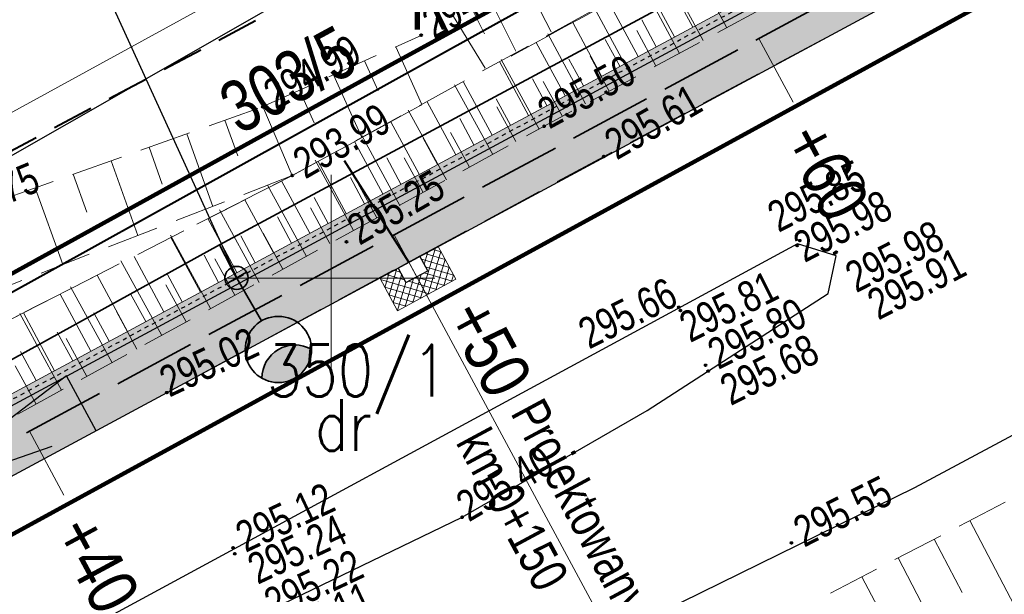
# Model space of a CAD drawing. Header units: metres. Extents: x 7437397 to 7437781, y 5556608 to 5556944.
# Tile 45 of 58: x 7437642 to 7437666, y 5556742 to 5556756. Entities that reach past the tile are written whole.
import ezdxf

# ---------------------------------------------------------------- set-up
doc = ezdxf.new("R2010")
doc.units = ezdxf.units.M
doc.header["$MEASUREMENT"] = 0
for name, pattern in [('0.5_0.5', [1.5, 0.5, -0.5, 0.5]), ('314-500', [2.5, 2, -0.5]), ('BUBZ01-500', [1.75, 1.25, -0.5]), ('DGN Style 2', [6.14715, 3.68829, -2.45886]), ('DGN Style 3', [8.60601, 6.14715, -2.45886]), ('KTCR02-500', [1.5, 1, -0.5]), ('KTJZ01-500', [2, 1.5, -0.5])]:
    doc.linetypes.add(name, pattern=pattern)
doc.layers.get('0').update_dxf_attribs({"color": 250, "lineweight": 5})
for name, color, linetype, lineweight in [('_PROJ_WYMIARY', 7, 'Continuous', 9), ('_PROJ_ZAGOSPODAROWANIE', 7, 'Continuous', 13), ('ARCH_HATCH', 7, 'Continuous', 13), ('BUBZ01', 250, 'Continuous', 5), ('BUBZ01_1', 250, 'Continuous', 5), ('BUIB02_01', 250, 'Continuous', 5), ('D_kilometraz', 7, 'Continuous', 13), ('D_kraweznik', 7, 'Continuous', 30), ('D_obrzeze', 7, 'Continuous', 30), ('D_odwodnienie liniowe_wpust', 36, 'Continuous', 30), ('D_opisy', 7, 'Continuous', 13), ('D_pobocze', 7, 'Continuous', 13), ('D_rampa', 7, 'DGN Style 2', 30), ('D_skarpa', 7, 'DGN Style 3', 20), ('D_skarpa-symbol', 7, 'Continuous', 20), ('D_zakres', 7, 'DGN Style 2', 13), ('DS_nawierzchnia bitumiczna odtworzenie', 252, 'Continuous', 0), ('EGBD03', 250, 'Continuous', 5), ('EGBU01', 250, 'Continuous', 5), ('Elektryka_kanalizacja_technologiczna', 240, '314-500', 35), ('Elektryka_oswietlenie_zewnetrzne', 1, 'Continuous', 35), ('ELEKTRYKA_TRASY', 1, 'Continuous', 35), ('KTJZ01', 250, 'Continuous', 5), ('KTKR01', 250, 'Continuous', 5), ('MPZP', 250, 'Continuous', 5), ('punkt wysokościowy sztuczny', 7, 'Continuous', 5), ('RTPW01', 250, 'Continuous', 5), ('RTPW02', 250, 'Continuous', 5), ('rzedne dla projektanta', 250, 'Continuous', 5), ('SUPT_01', 250, 'Continuous', 5), ('Warstwa 3', 250, 'Continuous', 5), ('Warstwa1Kanalizacja deszczowa', 34, 'Continuous', 40)]:
    doc.layers.add(name, color=color, linetype=linetype, lineweight=lineweight)
doc.layers.add('D_balustrada', color=7, linetype='0.5_0.5', lineweight=30, true_color=0x00968f)
doc.styles.add('ROMANS', font='arial.ttf', dxfattribs={"width": 0.8})
doc.styles.get("Standard").update_dxf_attribs({"font": 'txt.shx', "width": 0.75})
doc.styles.add('Style-Arial Narrow', font='ARIALN.TTF')
doc.dimstyles.new('1-500', dxfattribs={"dimscale": 10, "dimtxt": 0.1, "dimasz": 0.07, "dimexe": 0, "dimexo": 0, "dimgap": 0.05, "dimtad": 1, "dimdec": 1, "dimrnd": 0.08, "dimzin": 0, "dimtxsty": 'ROMANS', "dimblk": 'ARCHTICK', "dimcen": 0.02, "dimdle": 0.1, "dimclrt": 256, "dimadec": 0, "dimazin": 0, "dimtfac": 0.666667, "dimtdec": 1, "dimtofl": 0, "dimtmove": 1, "dimatfit": 2, "dimfxl": 0, "dimtolj": 1, "dimtzin": 0, "dimarcsym": 0})
pattern_1 = [(50, (0, 0), (0.7172601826, -0.062752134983), [0.075, -0.825]), (355, (0, 0), (-0.138751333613, 0.7521921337), [0.06, -0.66]), (100.45144446, (0.0598, -0.0052), (0.578508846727, 0.68943999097), [0.063740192, -0.701142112]), (46.1842, (0, 0.2), (1.06724133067, -0.16551928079), [0.1125, -1.2375]), (96.63563549, (0.0889, 0.1862), (0.93466194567, 0.97411860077), [0.095610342, -1.05171376]), (351.18416399, (0, 0.2), (0.93466194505, 0.97411860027), [0.09, -0.990000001]), (21, (0.1, 0.15), (0.59690705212, -0.402618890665), [0.075, -0.825]), (326, (0.1, 0.15), (0.24331533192, 0.725150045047), [0.06, -0.66]), (71.45144474, (0.14974, 0.11645), (0.84022237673, 0.322531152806), [0.06374019, -0.701142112]), (37.5, (0, 0), (0.012159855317, 0.332893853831), [0, -0.652, 0, -0.67, 0, -0.6625]), (7.5, (0, 0), (0.263069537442, 0.394411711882), [0, -0.382, 0, -0.637, 0, -0.2525]), (327.5, (-0.223, 0), (0.5338224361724, -0.022554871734), [0, -0.25, 0, -0.78, 0, -1.035]), (317.5, (-0.323, 0), (0.583186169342, 0.100104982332), [0, -0.325, 0, -0.518, 0, -0.735])]

# ---------------------------------------------------------------- blocks, each defined once
blk = doc.blocks.new('PW02')
at = {"layer": 'punkt wysokościowy sztuczny', "linetype": 'Continuous', "lineweight": 13}
h = blk.add_hatch(color=0, dxfattribs=at)
edge = h.paths.add_edge_path()
edge.add_arc((0, 0), 0.45, 0, 360)
blk = doc.blocks.new('slup_oswietleniowy_3')
h = blk.add_hatch(color=256)
h.dxf.hatch_style = 1
h.paths.add_polyline_path([(3, -0.866, 0.267949), (3.5, 0, 0.267949), (3, 0.866, 0.57735)])
for p, q in [((0, 0.35), (0, -0.35)), ((-0.35, 0), (1.5, 0))]:
    blk.add_line(p, q)
for centre, radius in [((2.5, 0), 1), ((0, 0), 0.35)]:
    blk.add_circle(centre, radius)
blk.add_arc((3.5, 0), 1, 120, 240)
blk = doc.blocks.new('_ArchTick')
at = {"color": 0, "linetype": 'ByBlock', "const_width": 0.15}
blk.add_lwpolyline([(-0.5, -0.5), (0.5, 0.5)], dxfattribs=at)
blk = doc.blocks.new('*D82')
at = {"layer": '_PROJ_WYMIARY', "color": 0, "lineweight": -2, "transparency": 16777216}
for p, q in [((7437593.141, 5556750.962), (7437665.546, 5556790.968)), ((7437678.448, 5556765.55), (7437664.671, 5556790.484)), ((7437607.793, 5556726.511), (7437594.016, 5556751.446))]:
    blk.add_line(p, q, dxfattribs=at)
at = {"layer": 'Defpoints', "color": 0}
for p in [(7437664.671, 5556790.484), (7437678.448, 5556765.55), (7437607.793, 5556726.511)]:
    blk.add_point(p, dxfattribs=at)
at = {"layer": '_PROJ_WYMIARY', "color": 0, "lineweight": -2, "transparency": 16777216, "xscale": 0.7000000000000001, "yscale": 0.7000000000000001, "zscale": 0.7000000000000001}
for p, rotation in [((7437664.671, 5556790.484), 28.92180774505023), ((7437594.016, 5556751.446), 208.9218077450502)]:
    blk.add_blockref('_ArchTick', p, dxfattribs=dict(at, rotation=rotation))
at = {"layer": '_PROJ_WYMIARY', "transparency": 16777216, "insert": (7437628.811, 5556771.928), "char_height": 1, "attachment_point": 5, "rotation": 28.9218, "style": 'ROMANS', "bg_fill": 3, "box_fill_scale": 1.25, "bg_fill_color": 256, "bg_fill_true_color": 13158600, "bg_fill_transparency": 0}
blk.add_mtext('\\A1;80,7', dxfattribs=at)
blk = doc.blocks.new('*D87')
at = {"layer": '_PROJ_WYMIARY', "color": 0, "lineweight": -2, "transparency": 16777216}
for p, q in [((7437611.427, 5556762.122), (7437637.8, 5556774.159)), ((7437647.728, 5556750), (7437636.891, 5556773.744)), ((7437623.956, 5556737.08), (7437612.337, 5556762.537))]:
    blk.add_line(p, q, dxfattribs=at)
at = {"layer": 'Defpoints', "color": 0}
for p in [(7437636.891, 5556773.744), (7437647.728, 5556750), (7437623.956, 5556737.08)]:
    blk.add_point(p, dxfattribs=at)
at = {"layer": '_PROJ_WYMIARY', "color": 0, "lineweight": -2, "transparency": 16777216, "xscale": 0.7000000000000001, "yscale": 0.7000000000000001, "zscale": 0.7000000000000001}
for p, rotation in [((7437636.891, 5556773.744), 24.53300016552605), ((7437612.337, 5556762.537), 204.533000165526)]:
    blk.add_blockref('_ArchTick', p, dxfattribs=dict(at, rotation=rotation))
at = {"layer": '_PROJ_WYMIARY', "transparency": 16777216, "insert": (7437624.157, 5556769.142), "char_height": 1, "attachment_point": 5, "rotation": 24.533, "style": 'ROMANS', "bg_fill": 3, "box_fill_scale": 1.25, "bg_fill_color": 256, "bg_fill_true_color": 13158600, "bg_fill_transparency": 0}
blk.add_mtext('\\A1;27,0', dxfattribs=at)
blk = doc.blocks.new('*D88')
at = {"layer": '_PROJ_WYMIARY', "color": 0, "lineweight": -2, "transparency": 16777216}
for p, q in [((7437635.981, 5556773.329), (7437662.296, 5556785.339)), ((7437671.539, 5556762.681), (7437661.387, 5556784.924)), ((7437647.728, 5556750), (7437636.891, 5556773.744))]:
    blk.add_line(p, q, dxfattribs=at)
at = {"layer": 'Defpoints', "color": 0}
for p in [(7437661.387, 5556784.924), (7437671.539, 5556762.681), (7437647.728, 5556750)]:
    blk.add_point(p, dxfattribs=at)
at = {"layer": '_PROJ_WYMIARY', "color": 0, "lineweight": -2, "transparency": 16777216, "xscale": 0.7000000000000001, "yscale": 0.7000000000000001, "zscale": 0.7000000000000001}
for p, rotation in [((7437661.387, 5556784.924), 24.53300016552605), ((7437636.891, 5556773.744), 204.533000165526)]:
    blk.add_blockref('_ArchTick', p, dxfattribs=dict(at, rotation=rotation))
at = {"layer": '_PROJ_WYMIARY', "transparency": 16777216, "insert": (7437648.681, 5556780.336), "char_height": 1, "attachment_point": 5, "rotation": 24.533, "style": 'ROMANS', "bg_fill": 3, "box_fill_scale": 1.25, "bg_fill_color": 256, "bg_fill_true_color": 13158600, "bg_fill_transparency": 0}
blk.add_mtext('\\A1;27,0', dxfattribs=at)

msp = doc.modelspace()

# ---------------------------------------------------------------- hatches: boundary and pattern name
at = {"layer": '_PROJ_ZAGOSPODAROWANIE'}
h = msp.add_hatch(dxfattribs=at)
h.set_pattern_fill('AR-CONC', color=251, scale=0.1, style=0)
h.set_pattern_definition(pattern_1)
h.paths.add_polyline_path([(7437638.768, 5556745.033), (7437684.009, 5556769.397), (7437683.89, 5556769.617), (7437679.419, 5556767.209), (7437678.979, 5556766.972), (7437678.538, 5556766.734), (7437678.098, 5556766.497), (7437677.658, 5556766.26), (7437677.218, 5556766.023), (7437676.777, 5556765.786), (7437676.337, 5556765.549), (7437675.897, 5556765.312), (7437675.457, 5556765.075), (7437675.017, 5556764.838), (7437674.576, 5556764.601), (7437674.136, 5556764.364), (7437673.696, 5556764.127), (7437673.256, 5556763.89), (7437672.815, 5556763.652), (7437672.375, 5556763.415), (7437671.935, 5556763.178), (7437671.495, 5556762.941), (7437671.055, 5556762.704), (7437670.614, 5556762.467), (7437670.174, 5556762.23), (7437669.734, 5556761.993), (7437669.294, 5556761.756), (7437668.853, 5556761.519), (7437668.413, 5556761.282), (7437667.973, 5556761.045), (7437667.533, 5556760.808), (7437667.093, 5556760.571), (7437666.652, 5556760.333), (7437666.212, 5556760.096), (7437665.772, 5556759.859), (7437665.332, 5556759.622), (7437664.891, 5556759.385), (7437664.451, 5556759.148), (7437664.011, 5556758.911), (7437663.571, 5556758.674), (7437663.131, 5556758.437), (7437662.69, 5556758.2), (7437662.25, 5556757.963), (7437661.81, 5556757.726), (7437661.37, 5556757.489), (7437660.929, 5556757.251), (7437660.489, 5556757.014), (7437660.049, 5556756.777), (7437659.609, 5556756.54), (7437659.169, 5556756.303), (7437658.728, 5556756.066), (7437658.288, 5556755.829), (7437657.848, 5556755.592), (7437657.408, 5556755.355), (7437656.967, 5556755.118), (7437656.527, 5556754.881), (7437656.087, 5556754.644), (7437655.647, 5556754.407), (7437655.207, 5556754.169), (7437654.766, 5556753.932), (7437654.326, 5556753.695), (7437653.886, 5556753.458), (7437653.446, 5556753.221), (7437653.005, 5556752.984), (7437652.565, 5556752.747), (7437652.125, 5556752.51), (7437651.685, 5556752.273), (7437651.245, 5556752.036), (7437650.804, 5556751.799), (7437650.364, 5556751.562), (7437649.924, 5556751.325), (7437649.484, 5556751.088), (7437649.043, 5556750.85), (7437648.603, 5556750.613), (7437648.163, 5556750.376), (7437647.723, 5556750.139), (7437647.283, 5556749.902), (7437646.842, 5556749.665), (7437646.402, 5556749.428), (7437645.962, 5556749.191), (7437645.522, 5556748.954), (7437645.081, 5556748.717), (7437644.641, 5556748.48), (7437644.201, 5556748.243), (7437643.761, 5556748.006), (7437643.321, 5556747.768), (7437642.88, 5556747.531), (7437642.44, 5556747.294), (7437642, 5556747.057), (7437641.56, 5556746.82), (7437641.119, 5556746.583), (7437640.679, 5556746.346), (7437639.24, 5556745.571), (7437638.65, 5556745.253)])
h = msp.add_hatch(dxfattribs=at)
h.set_pattern_fill('AR-CONC', color=250, scale=0.1, style=0)
h.set_pattern_definition(pattern_1)
h.paths.add_polyline_path([(7437638.768, 5556745.033), (7437684.009, 5556769.397), (7437683.89, 5556769.617), (7437679.419, 5556767.209), (7437678.979, 5556766.972), (7437678.538, 5556766.734), (7437678.098, 5556766.497), (7437677.658, 5556766.26), (7437677.218, 5556766.023), (7437676.777, 5556765.786), (7437676.337, 5556765.549), (7437675.897, 5556765.312), (7437675.457, 5556765.075), (7437675.017, 5556764.838), (7437674.576, 5556764.601), (7437674.136, 5556764.364), (7437673.696, 5556764.127), (7437673.256, 5556763.89), (7437672.815, 5556763.652), (7437672.375, 5556763.415), (7437671.935, 5556763.178), (7437671.495, 5556762.941), (7437671.055, 5556762.704), (7437670.614, 5556762.467), (7437670.174, 5556762.23), (7437669.734, 5556761.993), (7437669.294, 5556761.756), (7437668.853, 5556761.519), (7437668.413, 5556761.282), (7437667.973, 5556761.045), (7437667.533, 5556760.808), (7437667.093, 5556760.571), (7437666.652, 5556760.333), (7437666.212, 5556760.096), (7437665.772, 5556759.859), (7437665.332, 5556759.622), (7437664.891, 5556759.385), (7437664.451, 5556759.148), (7437664.011, 5556758.911), (7437663.571, 5556758.674), (7437663.131, 5556758.437), (7437662.69, 5556758.2), (7437662.25, 5556757.963), (7437661.81, 5556757.726), (7437661.37, 5556757.489), (7437660.929, 5556757.251), (7437660.489, 5556757.014), (7437660.049, 5556756.777), (7437659.609, 5556756.54), (7437659.169, 5556756.303), (7437658.728, 5556756.066), (7437658.288, 5556755.829), (7437657.848, 5556755.592), (7437657.408, 5556755.355), (7437656.967, 5556755.118), (7437656.527, 5556754.881), (7437656.087, 5556754.644), (7437655.647, 5556754.407), (7437655.207, 5556754.169), (7437654.766, 5556753.932), (7437654.326, 5556753.695), (7437653.886, 5556753.458), (7437653.446, 5556753.221), (7437653.005, 5556752.984), (7437652.565, 5556752.747), (7437652.125, 5556752.51), (7437651.685, 5556752.273), (7437651.245, 5556752.036), (7437650.804, 5556751.799), (7437650.364, 5556751.562), (7437649.924, 5556751.325), (7437649.484, 5556751.088), (7437649.043, 5556750.85), (7437648.603, 5556750.613), (7437648.163, 5556750.376), (7437647.723, 5556750.139), (7437647.283, 5556749.902), (7437646.842, 5556749.665), (7437646.402, 5556749.428), (7437645.962, 5556749.191), (7437645.522, 5556748.954), (7437645.081, 5556748.717), (7437644.641, 5556748.48), (7437644.201, 5556748.243), (7437643.761, 5556748.006), (7437643.321, 5556747.768), (7437642.88, 5556747.531), (7437642.44, 5556747.294), (7437642, 5556747.057), (7437641.56, 5556746.82), (7437641.119, 5556746.583), (7437640.679, 5556746.346), (7437639.24, 5556745.571), (7437638.65, 5556745.253)])
at = {"layer": 'ARCH_HATCH', "linetype": 'Continuous', "lineweight": 25, "true_color": 0x97999b}
h = msp.add_hatch(color=253, dxfattribs=at)
h.dxf.hatch_style = 1
h.paths.add_polyline_path([(7437684.009, 5556769.397), (7437638.768, 5556745.033), (7437640.8, 5556744.423), (7437651.173, 5556750.01), (7437651.613, 5556750.247), (7437652.141, 5556750.531), (7437652.582, 5556750.768), (7437678.765, 5556764.869, 0.109552)])
at = {"layer": 'DS_nawierzchnia bitumiczna odtworzenie'}
h = msp.add_hatch(dxfattribs=at)
h.set_pattern_fill('CROSSHATCH', color=256, style=0, pattern_type=2)
h.set_pattern_definition([(73.467, (7437651.7293, 5556749.65861), (-0.143798, 0.042686), []), (343.467, (7437651.7293, 5556749.65861), (0.042686, 0.143798), [])])
h.paths.add_polyline_path([(7437652.141, 5556750.531), (7437652.331, 5556750.179), (7437651.803, 5556749.895), (7437651.613, 5556750.247), (7437651.173, 5556750.01), (7437651.6, 5556749.217), (7437653.008, 5556749.976), (7437652.582, 5556750.768)])

# ---------------------------------------------------------------- linework, layer by layer
at = {"layer": '_PROJ_ZAGOSPODAROWANIE', "color": 132, "linetype": '314-500', "true_color": 0x00c1d5}
msp.add_lwpolyline([(7437535.451, 5556693.636, 0.1, 0.1, 0), (7437587.796, 5556719.928, 0.1, 0.1, 0), (7437588.887, 5556721.392, 0.1, 0.1, 0), (7437596.853, 5556725.825, 0.1, 0.1, 0), (7437609.876, 5556733.065, 0.1, 0.1, 0), (7437612.907, 5556734.654, 0.1, 0.1, 0), (7437631.127, 5556743.978, 0.1, 0.1, 0), (7437638.748, 5556748.16, 0.1, 0.1, 0), (7437651.337, 5556755.099, 0.1, 0.1, 0), (7437661.046, 5556760.397, 0.1, 0.1, 0), (7437671.575, 5556766.01, 0.1, 0.1, 0), (7437677.838, 5556769.349, 0.1, 0.1, 0), (7437680.108, 5556770.559, 0.1, 0.1, 0), (7437683.485, 5556772.325, 0.1, 0.1, 0), (7437686.039, 5556767.721, 0.1, 0.1, 0), (7437559.6, 5556698.616, 0, 0, 0)], format="xyseb", dxfattribs=at)
at = {"layer": 'BUBZ01', "color": 7, "linetype": 'BUBZ01-500', "lineweight": 13}
msp.add_line((7437649.055, 5556752.478), (7437639.226, 5556748.664), dxfattribs=at)
at = {"layer": 'BUBZ01', "color": 7, "linetype": 'BUBZ01-500', "lineweight": 13, "flags": 128}
for points in [[(7437649.055, 5556752.478), (7437665.84, 5556761.7), (7437669.56, 5556761.45), (7437655.14, 5556753.67), (7437639.69, 5556745.22), (7437638.72, 5556747.2), (7437649.055, 5556752.478)], [(7437648.35, 5556754.145), (7437652.172, 5556755.866)], [(7437640.461, 5556751.33), (7437648.35, 5556754.145)]]:
    msp.add_lwpolyline(points, dxfattribs=at)
at = {"layer": 'BUBZ01', "color": 7, "linetype": 'Continuous', "lineweight": 13, "flags": 128}
for points in [[(7437659.55, 5556756.05), (7437658.63, 5556757.76)], [(7437654.67, 5556757.21), (7437655.31, 5556755.95)], [(7437658.41, 5556755.43), (7437657.49, 5556757.14)], [(7437653.81, 5556756.78), (7437654.46, 5556755.48)], [(7437653.37, 5556756.56), (7437653.7, 5556755.9)], [(7437657.27, 5556754.82), (7437656.36, 5556756.52)], [(7437658.98, 5556755.74), (7437658.52, 5556756.59)], [(7437652.95, 5556756.32), (7437653.72, 5556755.07)], [(7437656.14, 5556754.21), (7437655.23, 5556755.9)], [(7437657.84, 5556755.13), (7437657.38, 5556755.98)], [(7437656.71, 5556754.52), (7437656.25, 5556755.36)], [(7437655.02, 5556753.6), (7437654.1, 5556755.28)], [(7437653.9, 5556752.99), (7437652.98, 5556754.67)], [(7437655.58, 5556753.91), (7437655.12, 5556754.75)], [(7437654.46, 5556753.3), (7437654, 5556754.14)], [(7437652.78, 5556752.38), (7437651.86, 5556754.06)], [(7437651.66, 5556751.76), (7437650.74, 5556753.45)], [(7437653.34, 5556752.68), (7437652.88, 5556753.52)], [(7437650.54, 5556751.15), (7437649.61, 5556752.85)], [(7437652.22, 5556752.07), (7437651.76, 5556752.91)], [(7437649.4, 5556750.53), (7437648.46, 5556752.25)], [(7437651.1, 5556751.46), (7437650.64, 5556752.3)], [(7437648.26, 5556749.9), (7437647.3, 5556751.65)], [(7437649.97, 5556750.84), (7437649.5, 5556751.7)], [(7437647.09, 5556749.27), (7437646.12, 5556751.04)], [(7437648.83, 5556750.22), (7437648.36, 5556751.09)], [(7437645.91, 5556748.62), (7437644.92, 5556750.42)], [(7437647.67, 5556749.59), (7437647.19, 5556750.47)], [(7437644.71, 5556747.96), (7437643.71, 5556749.79)], [(7437646.5, 5556748.95), (7437646.01, 5556749.84)], [(7437643.49, 5556747.3), (7437642.48, 5556749.15)], [(7437645.31, 5556748.29), (7437644.82, 5556749.2)], [(7437644.1, 5556747.63), (7437643.6, 5556748.55)], [(7437642.88, 5556746.96), (7437642.37, 5556747.89)], [(7437665.42, 5556744.15), (7437666.75, 5556741.6)], [(7437664.56, 5556743.7), (7437665.23, 5556742.41)], [(7437663.69, 5556743.25), (7437665.04, 5556740.64)], [(7437662.81, 5556742.79), (7437663.5, 5556741.48)]]:
    msp.add_lwpolyline(points, dxfattribs=at)
at = {"layer": 'BUBZ01', "color": 7, "linetype": 'BUBZ01-500', "lineweight": 13, "flags": 128}
msp.add_lwpolyline([(7437683.59, 5556751.04), (7437663.9, 5556740), (7437649.42, 5556733.49), (7437648.7, 5556734.44), (7437648.34, 5556735.26), (7437670.51, 5556746.8), (7437685.28, 5556754.57), (7437683.59, 5556751.04)], close=True, dxfattribs=at)
at = {"layer": 'BUBZ01_1', "color": 7, "linetype": 'Continuous', "lineweight": 13}
for p, q in [((7437652.185, 5556754.198), (7437651.558, 5556755.59)), ((7437651.134, 5556754.526), (7437650.807, 5556755.251)), ((7437650.737, 5556753.402), (7437650.056, 5556754.913)), ((7437649.592, 5556753.756), (7437649.237, 5556754.544)), ((7437648.35, 5556754.145), (7437649.055, 5556752.478)), ((7437647.742, 5556752.953), (7437647.434, 5556753.818)), ((7437647.144, 5556751.737), (7437646.518, 5556753.491)), ((7437645.92, 5556752.275), (7437645.603, 5556753.165)), ((7437645.331, 5556751.033), (7437644.687, 5556752.838)), ((7437644.098, 5556751.596), (7437643.772, 5556752.511)), ((7437643.518, 5556750.33), (7437642.856, 5556752.185))]:
    msp.add_line(p, q, dxfattribs=at)
at = {"layer": 'BUIB02_01', "color": 212, "linetype": 'Continuous', "lineweight": 40, "flags": 128}
msp.add_lwpolyline([(7437631.582, 5556743.722), (7437658.25, 5556758.524), (7437681.414, 5556770.995), (7437736.328, 5556800.083), (7437739.446, 5556801.87)], dxfattribs=at)
at = {"layer": 'D_balustrada', "ltscale": 0.1, "flags": 128}
msp.add_lwpolyline([(7437639.515, 5556745.577), (7437678.586, 5556766.618), (7437680.3, 5556767.683)], dxfattribs=at)
at = {"layer": 'D_kilometraz', "flags": 128}
for points in [[(7437661.156, 5556754.25), (7437660.326, 5556755.791)], [(7437652.351, 5556749.509), (7437651.522, 5556751.049)], [(7437643.547, 5556744.767), (7437642.717, 5556746.308)]]:
    msp.add_lwpolyline(points, dxfattribs=at)
at = {"layer": 'D_kraweznik'}
msp.add_line((7437640.8, 5556744.423), (7437678.765, 5556764.869), dxfattribs=at)
at = {"layer": 'D_obrzeze'}
msp.add_line((7437634.321, 5556742.638), (7437684.009, 5556769.397), dxfattribs=at)
at = {"layer": 'D_odwodnienie liniowe_wpust', "flags": 128}
msp.add_lwpolyline([(7437651.803, 5556749.895), (7437652.331, 5556750.179), (7437652.141, 5556750.531), (7437651.613, 5556750.247), (7437651.803, 5556749.895)], close=True, dxfattribs=at)
at = {"layer": 'D_opisy'}
msp.add_line((7437651.877, 5556750.389), (7437657.64, 5556739.688), dxfattribs=at)
at = {"layer": 'D_pobocze'}
msp.add_line((7437638.65, 5556745.253), (7437683.89, 5556769.617), dxfattribs=at)
at = {"layer": 'D_rampa'}
for p, q in [((7437643.61, 5556747.641), (7437639.784, 5556744.728)), ((7437644.322, 5556746.32), (7437643.61, 5556747.641)), ((7437639.784, 5556744.728), (7437644.322, 5556746.32))]:
    msp.add_line(p, q, dxfattribs=at)
at = {"layer": 'D_skarpa', "flags": 128}
msp.add_lwpolyline([(7437639.094, 5556747.391), (7437639.251, 5556747.471), (7437639.697, 5556747.699), (7437640.142, 5556747.926), (7437640.587, 5556748.154), (7437641.033, 5556748.381), (7437641.478, 5556748.609), (7437641.924, 5556748.836), (7437642.369, 5556749.064), (7437642.814, 5556749.291), (7437643.26, 5556749.518), (7437643.705, 5556749.746), (7437644.151, 5556749.973), (7437644.596, 5556750.201), (7437645.041, 5556750.428), (7437645.487, 5556750.656), (7437645.932, 5556750.883), (7437646.378, 5556751.111), (7437646.823, 5556751.338), (7437647.268, 5556751.566), (7437647.714, 5556751.793), (7437648.159, 5556752.021), (7437648.605, 5556752.248), (7437649.05, 5556752.475), (7437649.489, 5556752.715), (7437649.928, 5556752.954), (7437650.367, 5556753.194), (7437650.806, 5556753.433), (7437651.245, 5556753.673), (7437651.684, 5556753.912), (7437652.122, 5556754.152), (7437652.561, 5556754.391), (7437653, 5556754.631), (7437653.439, 5556754.87), (7437653.878, 5556755.11), (7437654.317, 5556755.349), (7437654.756, 5556755.589), (7437655.195, 5556755.828), (7437655.634, 5556756.068), (7437656.073, 5556756.307), (7437656.512, 5556756.547), (7437656.951, 5556756.786), (7437657.389, 5556757.026), (7437657.828, 5556757.265), (7437658.267, 5556757.505), (7437658.706, 5556757.744), (7437659.145, 5556757.984), (7437659.586, 5556758.22), (7437660.031, 5556758.448), (7437660.476, 5556758.676), (7437660.921, 5556758.904), (7437661.366, 5556759.132), (7437661.812, 5556759.36), (7437662.257, 5556759.588), (7437662.702, 5556759.816), (7437663.147, 5556760.044), (7437663.592, 5556760.272), (7437664.037, 5556760.5), (7437664.482, 5556760.728), (7437664.927, 5556760.955), (7437665.372, 5556761.183), (7437665.818, 5556761.411), (7437666.263, 5556761.639), (7437666.708, 5556761.867), (7437667.153, 5556762.095), (7437667.598, 5556762.323), (7437668.043, 5556762.551), (7437668.488, 5556762.779), (7437668.933, 5556763.007), (7437669.379, 5556763.235), (7437669.824, 5556763.463), (7437670.264, 5556763.7), (7437670.696, 5556763.953), (7437671.128, 5556764.205), (7437671.56, 5556764.458), (7437671.992, 5556764.71), (7437672.424, 5556764.963), (7437672.855, 5556765.215), (7437673.287, 5556765.468), (7437673.719, 5556765.72), (7437674.151, 5556765.973), (7437674.583, 5556766.225), (7437675.015, 5556766.478), (7437675.447, 5556766.731), (7437675.879, 5556766.983), (7437676.311, 5556767.236), (7437676.742, 5556767.488), (7437677.174, 5556767.741), (7437677.606, 5556767.993), (7437678.038, 5556768.246), (7437678.47, 5556768.498), (7437678.867, 5556768.815), (7437679.159, 5556769.052), (7437679.413, 5556769.257), (7437679.664, 5556769.461)], dxfattribs=at)
at = {"layer": 'D_skarpa-symbol', "flags": 128}
for points in [[(7437658.288, 5556755.829), (7437657.586, 5556757.133)], [(7437657.408, 5556755.355), (7437656.708, 5556756.654)], [(7437658.728, 5556756.066), (7437658.377, 5556756.719)], [(7437656.527, 5556754.881), (7437655.83, 5556756.175)], [(7437657.848, 5556755.592), (7437657.497, 5556756.243)], [(7437655.647, 5556754.407), (7437654.952, 5556755.696)], [(7437656.967, 5556755.118), (7437656.618, 5556755.766)], [(7437654.766, 5556753.932), (7437654.075, 5556755.217)], [(7437656.087, 5556754.644), (7437655.739, 5556755.29)], [(7437653.886, 5556753.458), (7437653.197, 5556754.738)], [(7437655.207, 5556754.169), (7437654.86, 5556754.813)], [(7437653.005, 5556752.984), (7437652.319, 5556754.259)], [(7437654.326, 5556753.695), (7437653.981, 5556754.336)], [(7437652.125, 5556752.51), (7437651.441, 5556753.78)], [(7437653.446, 5556753.221), (7437653.102, 5556753.86)], [(7437651.245, 5556752.036), (7437650.563, 5556753.301)], [(7437652.565, 5556752.747), (7437652.223, 5556753.383)], [(7437650.364, 5556751.562), (7437649.685, 5556752.822)], [(7437651.685, 5556752.273), (7437651.343, 5556752.907)], [(7437649.484, 5556751.088), (7437648.804, 5556752.35)], [(7437650.804, 5556751.799), (7437650.464, 5556752.43)], [(7437648.603, 5556750.613), (7437647.913, 5556751.895)], [(7437649.924, 5556751.325), (7437649.585, 5556751.954)], [(7437647.723, 5556750.139), (7437647.022, 5556751.44)], [(7437649.043, 5556750.85), (7437648.701, 5556751.486)], [(7437646.842, 5556749.665), (7437646.131, 5556750.985)], [(7437648.163, 5556750.376), (7437647.815, 5556751.022)], [(7437645.962, 5556749.191), (7437645.241, 5556750.53)], [(7437647.283, 5556749.902), (7437646.93, 5556750.557)], [(7437646.402, 5556749.428), (7437646.044, 5556750.093)], [(7437645.081, 5556748.717), (7437644.35, 5556750.075)], [(7437644.201, 5556748.243), (7437643.459, 5556749.62)], [(7437645.522, 5556748.954), (7437645.158, 5556749.628)], [(7437643.321, 5556747.768), (7437642.568, 5556749.165)], [(7437644.641, 5556748.48), (7437644.273, 5556749.164)], [(7437643.761, 5556748.006), (7437643.387, 5556748.699)], [(7437642.88, 5556747.531), (7437642.502, 5556748.235)]]:
    msp.add_lwpolyline(points, dxfattribs=at)
at = {"layer": 'D_zakres', "flags": 128}
msp.add_lwpolyline([(7437651.173, 5556750.01), (7437651.6, 5556749.217), (7437653.008, 5556749.976), (7437652.582, 5556750.768)], dxfattribs=at)
at = {"layer": 'EGBD03', "color": 114, "linetype": 'Continuous', "lineweight": 30, "true_color": 0x00b140, "flags": 128}
for points in [[(7437630.48, 5556746.22), (7437656.77, 5556761.25)], [(7437631.6, 5556744.22), (7437658.07, 5556758.81)]]:
    msp.add_lwpolyline(points, dxfattribs=at)
at = {"layer": 'Elektryka_kanalizacja_technologiczna'}
msp.add_line((7437640.444, 5556745.084), (7437678.375, 5556765.511), dxfattribs=at)
at = {"layer": 'ELEKTRYKA_TRASY', "linetype": 'Continuous'}
for points in [[(7437647.715, 5556750.008), (7437647.306, 5556750.81), (7437671.021, 5556763.566), (7437671.476, 5556762.789)], [(7437624.016, 5556736.97), (7437623.608, 5556737.72), (7437647.306, 5556750.81), (7437647.715, 5556750.008)]]:
    msp.add_lwpolyline(points, dxfattribs=at)
at = {"layer": 'KTJZ01', "color": 7, "linetype": 'KTJZ01-500', "lineweight": 13, "flags": 128}
msp.add_lwpolyline([(7437487.24, 5556665.88), (7437500.01, 5556668.65), (7437509.93, 5556671.34), (7437514.81, 5556672.66), (7437528.54, 5556677.57), (7437546.18, 5556685.08), (7437562.31, 5556693.39), (7437575.78, 5556700.17), (7437584.6, 5556705.2), (7437599.33, 5556712.79), (7437607.41, 5556717.03), (7437624.22, 5556725.75), (7437636.91, 5556731.79), (7437639.91, 5556733.3), (7437648.13, 5556737.1), (7437664.08, 5556744.94), (7437674.41, 5556750.47), (7437695.47, 5556762.01), (7437726.23, 5556778.98), (7437745.592, 5556790.579), (7437740.524, 5556799.89), (7437726.071, 5556794.065), (7437721.424, 5556793.261), (7437718.653, 5556793.684), (7437716.454, 5556794.853), (7437714.78, 5556796.65), (7437713.44, 5556798.18), (7437704.05, 5556814.76), (7437696.46, 5556806.77), (7437698.53, 5556806.84), (7437700.74, 5556806.26), (7437702.79, 5556804.94), (7437704.06, 5556803.16), (7437709.44, 5556793.77), (7437711.44, 5556790.12), (7437712.13, 5556787.63), (7437712.21, 5556785.35), (7437711.59, 5556783.66), (7437709.87, 5556781.76), (7437701.28, 5556777.09), (7437699.42, 5556776.48), (7437697.78, 5556776.19), (7437695.76, 5556776.41), (7437693.65, 5556777.51), (7437692.09, 5556778.89), (7437690.49, 5556781.22), (7437685.25, 5556778.28), (7437686.1, 5556775.03), (7437686.085, 5556773.72), (7437685.81, 5556772.51), (7437685.3, 5556771.32), (7437684.475, 5556769.98), (7437683.43, 5556768.68), (7437682.12, 5556767.23), (7437680.52, 5556765.9), (7437679.609, 5556765.424), (7437667.4, 5556758.73), (7437656.58, 5556752.94), (7437646.03, 5556747.24), (7437635.04, 5556741.31), (7437625.46, 5556735.97), (7437617.31, 5556731.03), (7437610.73, 5556727.32), (7437599.83, 5556721.28), (7437592.56, 5556717.41), (7437581.48, 5556711.39), (7437572.19, 5556706.38), (7437570.63, 5556705.57), (7437559.43, 5556699.57), (7437555.27, 5556697.37), (7437547.58, 5556693.6), (7437542.1, 5556690.99), (7437536.78, 5556688.64), (7437527.13, 5556684.56), (7437524.75, 5556685.69), (7437522.99, 5556687.15), (7437521.44, 5556689.45), (7437520.46, 5556691.39), (7437515.43, 5556689.51), (7437516.09, 5556686.202), (7437515.98, 5556684.5), (7437514.73, 5556681.38), (7437513.55, 5556680.28), (7437512.1, 5556679.32), (7437507.87, 5556678.13), (7437498.81, 5556675.82), (7437492.9, 5556674.29)], dxfattribs=at)
at = {"layer": 'KTKR01', "color": 7, "linetype": 'Continuous', "lineweight": 30, "flags": 128}
msp.add_lwpolyline([(7437745.592, 5556790.579), (7437726.23, 5556778.98), (7437695.47, 5556762.01), (7437674.41, 5556750.47), (7437664.08, 5556744.94), (7437648.13, 5556737.1), (7437639.91, 5556733.3), (7437636.91, 5556731.79), (7437624.22, 5556725.75)], dxfattribs=at)
msp.add_lwpolyline([(7437640.51, 5556739.6), (7437640.16, 5556738.69), (7437641.17, 5556738.48), (7437648.82, 5556742.13), (7437653.16, 5556744.23), (7437657.63, 5556746.81), (7437662, 5556749.63), (7437662.19, 5556750.54), (7437661.26, 5556750.83), (7437640.51, 5556739.6)], close=True, dxfattribs=at)
at = {"layer": 'MPZP', "color": 212, "linetype": 'KTCR02-500', "lineweight": 40, "flags": 128}
msp.add_lwpolyline([(7437738.295, 5556803.984), (7437715.191, 5556791.784), (7437661.349, 5556763.226), (7437574.511, 5556717.006), (7437530.05, 5556696.506), (7437525.798, 5556698.029), (7437514.19, 5556719.761)], dxfattribs=at)
at = {"layer": 'rzedne dla projektanta', "color": 7, "linetype": 'Continuous', "lineweight": 40}
for centre in [(7437652.17, 5556755.87), (7437648.35, 5556754.14), (7437656.58, 5556752.94), (7437649.06, 5556752.48), (7437650.37, 5556750.88), (7437661.25, 5556750.79), (7437661.31, 5556750.91), (7437662.16, 5556750.61), (7437662.19, 5556750.63), (7437658.39, 5556749.3), (7437658.43, 5556749.22), (7437659.04, 5556747.9), (7437659.1, 5556747.76), (7437646.03, 5556747.24), (7437647.63, 5556743.49), (7437661.11, 5556743.61), (7437647.67, 5556743.35)]:
    msp.add_circle(centre, 0.0225, dxfattribs=at)
at = {"layer": 'SUPT_01', "color": 30, "linetype": 'Continuous', "lineweight": 13, "flags": 128}
msp.add_lwpolyline([(7437624.834, 5556744.449), (7437654.2, 5556760.54), (7437665.43, 5556766.7), (7437672.97, 5556770.83), (7437672.97, 5556770.83), (7437705.49, 5556788.37), (7437705.49, 5556788.37), (7437729.04, 5556801.46), (7437729.04, 5556801.46), (7437737.403, 5556805.623)], dxfattribs=at)
at = {"layer": 'Warstwa 3', "color": 7, "linetype": 'Continuous', "lineweight": 0}
for p, q in [((7437650, 5556752.5), (7437650, 5556750)), ((7437647.5, 5556750), (7437652.5, 5556750)), ((7437647.5, 5556750), (7437652.5, 5556750)), ((7437650, 5556750), (7437650, 5556747.5))]:
    msp.add_line(p, q, dxfattribs=at)
at = {"layer": 'Warstwa1Kanalizacja deszczowa'}
msp.add_line((7437651.878, 5556750.389), (7437650.322, 5556752.836), dxfattribs=at)

# ---------------------------------------------------------------- block references
at = {"layer": 'Elektryka_oswietlenie_zewnetrzne', "linetype": 'Continuous', "xscale": 0.8, "yscale": 0.8, "zscale": 0.001, "rotation": 300.3159171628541}
msp.add_blockref('slup_oswietleniowy_3', (7437647.715, 5556750.008), dxfattribs=at)
at = {"layer": 'RTPW02', "color": 7, "linetype": 'Continuous', "lineweight": 13, "xscale": 0.1, "yscale": 0.1, "zscale": 0.1}
for p in [(7437655.14, 5556753.67), (7437653.16, 5556744.23)]:
    msp.add_blockref('PW02', p, dxfattribs=at)

# ---------------------------------------------------------------- texts
at = {"layer": 'D_kilometraz', "char_height": 1.2, "attachment_point": 4, "rotation": 298.304, "line_spacing_factor": 1.6, "style": 'Style-Arial Narrow'}
for s, insert in [('+60', (7437661.393, 5556753.61)), ('+50', (7437653.255, 5556749.348)), ('+40', (7437643.784, 5556744.127))]:
    msp.add_mtext(s, dxfattribs=dict(at, insert=insert))
at = {"layer": 'D_opisy', "insert": (7437655.109, 5556747.175), "char_height": 0.9, "attachment_point": 1, "rotation": 298.304}
msp.add_mtext('\\pt11;\\fArial|b0|i0|c238238|p39;Projektowany wpust\\Pkm 0+150', dxfattribs=at)
at = {"layer": 'EGBD03', "color": 114, "linetype": 'Continuous', "lineweight": 30, "true_color": 0x00b140, "width": 0.8}
msp.add_text('350/1', height=1.25, dxfattribs=at).set_placement((7437648.443, 5556747.148))
at = {"layer": 'EGBD03', "color": 114, "linetype": 'Continuous', "lineweight": 30, "true_color": 0x00b140, "insert": (7437647.79, 5556753.44), "char_height": 1.25, "attachment_point": 7, "rotation": 28.5212, "line_spacing_factor": 0.6}
msp.add_mtext('\\FWORKING_1250;\\H1x;\\W0.8;303/5', dxfattribs=at)
at = {"layer": 'EGBU01', "color": 96, "linetype": 'Continuous', "lineweight": 30, "width": 0.8}
msp.add_text('dr', height=1.25, dxfattribs=at).set_placement((7437649.609, 5556745.835))
at = {"layer": 'EGBU01', "color": 96, "linetype": 'Continuous', "lineweight": 30, "insert": (7437651.908, 5556756.004), "char_height": 1.25, "attachment_point": 7, "line_spacing_factor": 0.6}
msp.add_mtext('\\FWORKING_1250;\\H1x;\\W0.8;R', dxfattribs=at)
at = {"layer": 'RTPW01', "color": 7, "linetype": 'Continuous', "lineweight": 13, "char_height": 0.75, "attachment_point": 7, "line_spacing_factor": 0.6}
for s, insert, rotation in [('\\FWORKING_1250;\\H1x;\\W0.8;295.50', (7437655.27, 5556753.581), 28.644), ('\\FWORKING_1250;\\H1x;\\W0.8;295.40', (7437653.327, 5556744.095), 30.515)]:
    msp.add_mtext(s, dxfattribs=dict(at, insert=insert, rotation=rotation))
at = {"layer": 'rzedne dla projektanta', "color": 7, "linetype": 'Continuous', "lineweight": 0, "char_height": 0.75, "attachment_point": 7, "line_spacing_factor": 0.6}
for s, insert, rotation in [('\\FWORKING_1250;\\H1x;\\W0.8; 294.97', (7437652.29, 5556755.651), 28.7814), ('\\FWORKING_1250;\\H1x;\\W0.8; 294.99', (7437648.475, 5556753.923), 29.8799), ('\\FWORKING_1250;\\H1x;\\W0.8; 295.61', (7437656.705, 5556752.723), 29.8799), ('\\FWORKING_1250;\\H1x;\\W0.8; 293.99', (7437649.185, 5556752.263), 29.8799), ('\\FWORKING_1250;\\H1x;\\W0.8; 294.75', (7437640.556, 5556751.099), 22.491), ('\\FWORKING_1250;\\H1x;\\W0.8; 295.85', (7437660.607, 5556750.982), 27.2718), ('\\FWORKING_1250;\\H1x;\\W0.8; 295.25', (7437650.495, 5556750.663), 29.8799), ('\\FWORKING_1250;\\H1x;\\W0.8; 295.98', (7437661.235, 5556750.256), 27.2718), ('\\FWORKING_1250;\\H1x;\\W0.8; 295.98', (7437662.482, 5556749.527), 27.1617), ('\\FWORKING_1250;\\H1x;\\W0.8; 295.91', (7437663.016, 5556748.867), 27.1617), ('\\FWORKING_1250;\\H1x;\\W0.8; 295.66', (7437656.031, 5556748.167), 26.5851), ('\\FWORKING_1250;\\H1x;\\W0.8; 295.81', (7437658.47, 5556748.326), 26.5851), ('\\FWORKING_1250;\\H1x;\\W0.8; 295.80', (7437659.152, 5556747.676), 26.5851), ('\\FWORKING_1250;\\H1x;\\W0.8; 295.02', (7437645.898, 5556747.014), 25.2313), ('\\FWORKING_1250;\\H1x;\\W0.8; 295.68', (7437659.452, 5556746.804), 26.5851), ('\\FWORKING_1250;\\H1x;\\W0.8; 295.55', (7437661.222, 5556743.386), 26.5851), ('\\FWORKING_1250;\\H1x;\\W0.8; 295.12', (7437647.737, 5556743.264), 25.2313), ('\\FWORKING_1250;\\H1x;\\W0.8; 295.24', (7437648.029, 5556742.493), 25.2313), ('\\FWORKING_1250;\\H1x;\\W0.8; 295.22', (7437648.427, 5556741.654), 25.2313), ('\\FWORKING_1250;\\H1x;\\W0.8; 295.11', (7437648.664, 5556740.871), 25.2313)]:
    msp.add_mtext(s, dxfattribs=dict(at, insert=insert, rotation=rotation))

# ---------------------------------------------------------------- next in the draw order: dimensions: what is measured, and where the dimension line sits
at = {"layer": '_PROJ_WYMIARY'}
dim = msp.add_aligned_dim(p1=(7437607.793, 5556726.511), p2=(7437678.448, 5556765.55), distance=28.487, dimstyle='1-500', dxfattribs=at)
dim.commit()
dim.dimension.update_dxf_attribs({"geometry": '*D82', "text_midpoint": (7437628.811, 5556771.928)})

# ---------------------------------------------------------------- next in the draw order: dimensions: what is measured, and where the dimension line sits
dim = msp.add_linear_dim(base=(7437636.891, 5556773.744), p1=(7437623.956, 5556737.08), p2=(7437647.728, 5556750), angle=204.533, dimstyle='1-500', dxfattribs=at)
dim.commit()
dim.dimension.update_dxf_attribs({"geometry": '*D87', "text_midpoint": (7437624.157, 5556769.142)})

# ---------------------------------------------------------------- next in the draw order: dimensions: what is measured, and where the dimension line sits
dim = msp.add_linear_dim(base=(7437661.387, 5556784.924), p1=(7437647.728, 5556750), p2=(7437671.539, 5556762.681), angle=204.533, dimstyle='1-500', dxfattribs=at)
dim.commit()
dim.dimension.update_dxf_attribs({"geometry": '*D88', "text_midpoint": (7437648.681, 5556780.336)})

doc.saveas('drawing.dxf')
